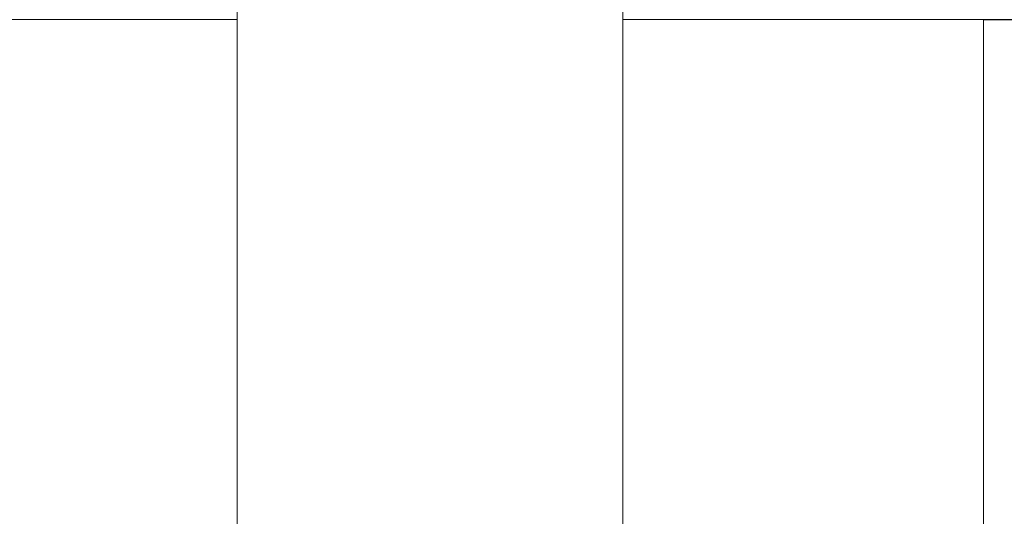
# Model space of a CAD drawing. Header units: millimetres. Extents: x 119219 to 750800, y -8933 to 168688.
# Tile 95 of 115: x 522824 to 526321, y 6097 to 7860. Entities that reach past the tile are written whole.
import ezdxf

# ---------------------------------------------------------------- set-up
doc = ezdxf.new("R2010")
doc.units = ezdxf.units.MM
doc.header["$MEASUREMENT"] = 0
doc.header["$XCLIPFRAME"] = 0
doc.layers.add('0_Ном._пера__1', color=7, linetype='Continuous', lineweight=0)
picture_1 = doc.add_image_def('image6.png', size_in_pixel=(725, 814))

msp = doc.modelspace()

# ---------------------------------------------------------------- linework, layer by layer
at = {"layer": '0_Ном._пера__1', "color": 7, "linetype": 'Continuous', "lineweight": 0}
for points in [[(523596.338, 9060), (524966.014, 9060), (524966.014, 6060), (523596.338, 6060)], [(526246.315, 7859.696), (526646.315, 7859.696), (526646.315, 6059.696), (526246.315, 6059.696)]]:
    msp.add_lwpolyline(points, close=True, dxfattribs=at)
at = {"layer": '0_Ном._пера__1', "color": 7, "linetype": 'Continuous', "lineweight": 0, "flags": 128}
for points in [[(523595.964, 7860), (521596.238, 7860), (521596.238, 6060), (523595.964, 6060)], [(526246.315, 7860), (524966.014, 7860), (524966.014, 6060), (526246.315, 6060)]]:
    msp.add_lwpolyline(points, close=True, dxfattribs=at)

# ---------------------------------------------------------------- pictures from other files: only their frames are drawn
at = {"linetype": 'Continuous', "lineweight": 0}
image = msp.add_image(picture_1, insert=(524966.014, 9060), size_in_units=(1370.05, 3000), rotation=180, dxfattribs=at)
image.set_boundary_path([(-0.5, -0.5), (724.5, 813.5)])
image = msp.add_image(picture_1, insert=(526646.315, 7860), size_in_units=(400, 1800), rotation=180, dxfattribs=at)
image.set_boundary_path([(-0.5, -0.5), (724.5, 813.5)])

doc.saveas('drawing.dxf')
